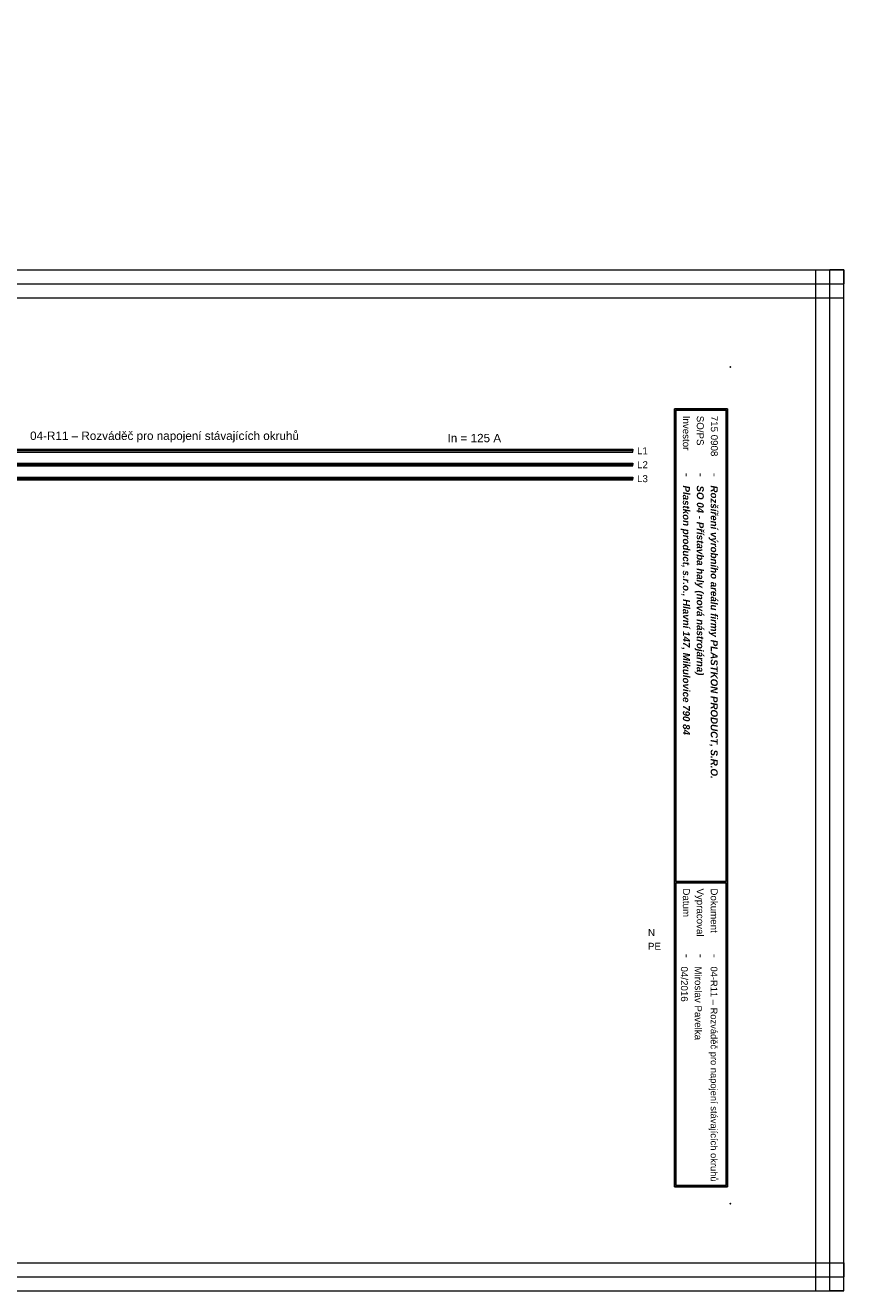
# Model space of a CAD drawing. Extents: x -1152 to 4054, y -4939 to -4246.
# Tile 3 of 19: x -368 to -75, y -4939 to -4486. Entities that reach past the tile are written whole.
import ezdxf

# ---------------------------------------------------------------- set-up
doc = ezdxf.new("R2010")
doc.units = 0
doc.header["$MEASUREMENT"] = 0
for name, color, linetype in [('1-KRESBA', 7, 'Continuous'), ('__Bílá', 7, 'Continuous'), ('__Oranžová', 30, 'Continuous'), ('__Vínová 220', 220, 'Continuous'), ('__Zelená', 3, 'Continuous')]:
    doc.layers.add(name, color=color, linetype=linetype)
doc.styles.add('Arial', font='arial.ttf')

msp = doc.modelspace()

# ---------------------------------------------------------------- hatches: boundary and pattern name
at = {"linetype": 'Continuous'}
h = msp.add_hatch(color=256, dxfattribs=at)
edge = h.paths.add_edge_path()
edge.add_arc((-312.6, -4487.1), 1.5, 0, 0)
h = msp.add_hatch(color=256, dxfattribs=at)
edge = h.paths.add_edge_path()
edge.add_arc((-342.7, -4492.1), 1.5, 0, 0)
h = msp.add_hatch(color=256, dxfattribs=at)
edge = h.paths.add_edge_path()
edge.add_arc((-307.6, -4492.1), 1.5, 0, 0)
h = msp.add_hatch(color=256, dxfattribs=at)
edge = h.paths.add_edge_path()
edge.add_arc((-302.6, -4497.1), 1.5, 0, 0)
h = msp.add_hatch(color=256)
edge = h.paths.add_edge_path()
edge.add_arc((-364.12, -4662.1), 1, 0, 0)
h = msp.add_hatch(color=256)
edge = h.paths.add_edge_path()
edge.add_arc((-335.2, -4662.1), 1, 0, 0)
h = msp.add_hatch(color=256)
edge = h.paths.add_edge_path()
edge.add_arc((-305.1, -4662.1), 1, 0, 0)
h = msp.add_hatch(color=256)
edge = h.paths.add_edge_path()
edge.add_arc((-359.12, -4667.1), 1, 0, 0)
h = msp.add_hatch(color=256)
edge = h.paths.add_edge_path()
edge.add_arc((-330.2, -4667.1), 1, 0, 0)
h = msp.add_hatch(color=256)
edge = h.paths.add_edge_path()
edge.add_arc((-300.1, -4667.1), 1, 0, 0)

# ---------------------------------------------------------------- linework, layer by layer
at = {"layer": '__Bílá'}
for p, q in [((-116.33, -4623.12), (-135.33, -4623.12)), ((-135.33, -4623.12), (-135.33, -4902.12)), ((-116.83, -4623.62), (-134.83, -4623.62)), ((-134.83, -4623.62), (-134.83, -4792.62)), ((-116.83, -4623.62), (-116.83, -4792.62)), ((-116.33, -4623.12), (-116.33, -4902.12)), ((-116.83, -4792.62), (-134.83, -4792.62)), ((-116.83, -4793.12), (-134.83, -4793.12)), ((-134.83, -4793.12), (-134.83, -4901.62)), ((-116.83, -4793.12), (-116.83, -4901.62)), ((-135.33, -4902.12), (-116.33, -4902.12)), ((-134.83, -4901.62), (-116.83, -4901.62))]:
    msp.add_line(p, q, dxfattribs=at)
for p in [(-115.33, -4608.12), (-115.33, -4908.12)]:
    msp.add_point(p, dxfattribs=at)
at = {"layer": '__Oranžová', "lineweight": 0}
for p, q in [((-505.33, -4637.62), (-150.33, -4637.62)), ((-150.33, -4637.62), (-150.33, -4638.12)), ((-505.33, -4638.12), (-150.33, -4638.12)), ((-505.33, -4638.62), (-150.33, -4638.62)), ((-150.33, -4638.62), (-150.33, -4638.12)), ((-505.33, -4642.62), (-150.33, -4642.62)), ((-505.33, -4643.12), (-150.33, -4643.12)), ((-505.33, -4643.62), (-150.33, -4643.62)), ((-150.33, -4642.62), (-150.33, -4643.12)), ((-150.33, -4643.62), (-150.33, -4643.12)), ((-505.33, -4647.62), (-150.33, -4647.62)), ((-505.33, -4648.12), (-150.33, -4648.12)), ((-505.33, -4648.62), (-150.33, -4648.62)), ((-150.33, -4647.62), (-150.33, -4648.12)), ((-150.33, -4648.62), (-150.33, -4648.12))]:
    msp.add_line(p, q, dxfattribs=at)
at = {"layer": '__Vínová 220', "lineweight": 0}
for p, q in [((-571.04, -4573.3), (-74.64, -4573.3)), ((-84.64, -4939.38), (-84.64, -4573.3)), ((-84.64, -4573.3), (-79.64, -4573.3)), ((-79.64, -4939.38), (-79.64, -4573.3)), ((-74.64, -4573.3), (-79.64, -4573.3)), ((-74.64, -4573.3), (-74.64, -4578.3)), ((-74.64, -4939.38), (-74.64, -4573.3)), ((-571.04, -4578.3), (-74.64, -4578.3)), ((-74.64, -4583.3), (-74.64, -4578.3)), ((-571.04, -4583.3), (-74.64, -4583.3)), ((-571.04, -4929.38), (-74.64, -4929.38)), ((-74.64, -4929.38), (-74.64, -4934.38)), ((-571.04, -4934.38), (-74.64, -4934.38)), ((-74.64, -4939.38), (-74.64, -4934.38)), ((-571.04, -4939.38), (-74.64, -4939.38)), ((-84.64, -4939.38), (-79.64, -4939.38)), ((-74.64, -4939.38), (-79.64, -4939.38))]:
    msp.add_line(p, q, dxfattribs=at)

# ---------------------------------------------------------------- texts
at = {"layer": '1-KRESBA', "color": 4, "linetype": 'Continuous', "style": 'Arial'}
msp.add_text('In = 125 A', height=3, dxfattribs=at).set_placement((-216.74, -4635.12))
at = {"layer": '__Bílá', "style": 'Arial'}
for s, height, p in [('Investor', 2.5, (-132.33, -4625.62)), ('SO/PS', 2.5, (-127.33, -4625.62)), ('-', 3, (-132.33, -4646.12)), ('-', 3, (-127.33, -4646.12)), ('-', 3, (-122.33, -4646.12)), ('Datum', 2.5, (-132.33, -4795.12)), ('Vypracoval', 2.5, (-127.33, -4795.12)), ('Dokument', 2.5, (-122.33, -4795.12)), ('-', 3, (-132.33, -4818.62)), ('-', 3, (-127.33, -4818.62)), ('-', 3, (-122.33, -4818.62))]:
    msp.add_text(s, height=height, rotation=270, dxfattribs=at).set_placement(p)
at = {"layer": '__Bílá', "insert": (-366.48, -4635.19), "char_height": 3, "attachment_point": 7, "style": 'Arial'}
msp.add_mtext('04-R11 – Rozváděč pro napojení stávajících okruhů\\P', dxfattribs=at)
at = {"layer": '__Oranžová', "lineweight": 0, "style": 'Arial'}
for s, p in [('L1', (-148.76, -4639.43)), ('L2', (-148.76, -4644.43)), ('L3', (-148.76, -4649.43))]:
    msp.add_text(s, height=2.5, dxfattribs=at).set_placement(p)
at = {"layer": '__Vínová 220', "char_height": 2.5, "attachment_point": 7, "rotation": 270, "style": 'Arial'}
for s, insert in [('715 0908\\P', (-122.33, -4625.62)), ('{\\fArial|b1|i1|c238|p34;Plastkon product, s.r.o., Hlavní 147, Mikulovice 790 84}', (-133.08, -4650.62)), ('{\\fArial|b1|i1|c238|p34;SO 04 - Přístavba haly (nová nástrojárna)}', (-128.08, -4650.62)), ('{\\fArial|b1|i1|c238|p34;Rozšíření výrobního areálu firmy PLASTKON PRODUCT, S.R.O.}', (-123.08, -4650.62)), ('04/2016\\P', (-133.08, -4823.12)), ('Miroslav Pavelka', (-128.08, -4823.12)), ('{\\H2.4;04-R11 – Rozváděč pro napojení stávajících okruhů}\\P', (-123.08, -4823.12))]:
    msp.add_mtext(s, dxfattribs=dict(at, insert=insert))
at = {"layer": '__Zelená', "color": 4, "linetype": 'Continuous', "style": 'Arial'}
msp.add_text('N', height=2.5, dxfattribs=at).set_placement((-144.86, -4812.17))
at = {"layer": '__Zelená', "linetype": 'Continuous', "style": 'Arial'}
msp.add_text('PE', height=2.5, dxfattribs=at).set_placement((-144.86, -4817.12))

doc.saveas('drawing.dxf')
